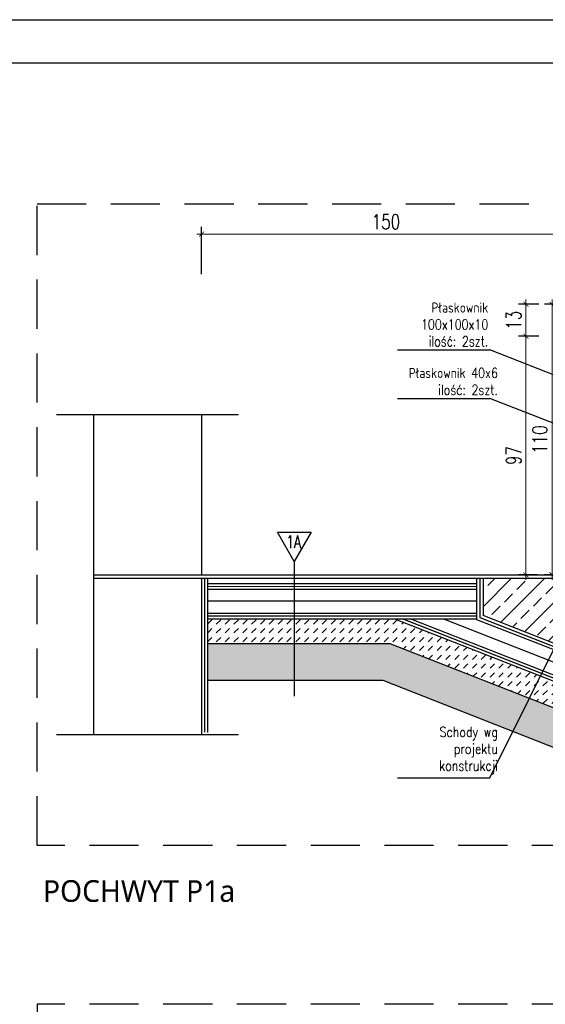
# Model space of a CAD drawing. Header units: millimetres. Extents: x 31969 to 285678, y -69766 to -1123.
# Tile 49 of 161: x 140916 to 141344, y -16873 to -16073. Entities that reach past the tile are written whole.
import ezdxf
from ezdxf.enums import TextEntityAlignment as Align
from ezdxf.lldxf.tags import DXFTag

# ---------------------------------------------------------------- set-up
doc = ezdxf.new("R2010")
doc.units = ezdxf.units.MM
doc.linetypes.add('ACAD_ISO03W100', pattern=[30, 12, -18])
doc.linetypes.add('HIDDEN', pattern=[0.375, 0.25, -0.125])
for name, color, linetype in [('a-balustrada i pochwyt', 1, 'Continuous'), ('a-opis 2', 1, 'Continuous'), ('a-przekrój 2', 251, 'Continuous'), ('a-przekrój 4', 118, 'Continuous'), ('a-przerywana', 250, 'HIDDEN'), ('a-ramka', 7, 'Continuous'), ('a-widokowa', 3, 'Continuous'), ('a-wymiary', 11, 'Continuous')]:
    doc.layers.add(name, color=color, linetype=linetype)
doc.styles.add('PRZEKRÓJ2', font='l_10646.ttf')
doc.styles.add('RS01507', font='romans.shx', dxfattribs={"width": 0.7, "height": 0.15})
doc.styles.add('WYMIAR', font='romans.shx', dxfattribs={"width": 0.8})
doc.styles.add('WYMIARY', font='simplex.shx', dxfattribs={"width": 0.75})
doc.linetypes.add('BATTING', pattern='A,0.0001,-0.1,[134,ltypeshp.shx,S=0.1,R=0,X=-0.1,Y=0],-0.2,[134,ltypeshp.shx,S=0.1,R=180,X=0.1,Y=0],-0.1', length=0.4001)
tags = doc.linetypes.add('DASHED', pattern=[0.75, 0.5, -0.25]).pattern_tags.tags
tags[6:7] = [DXFTag(74, 4), DXFTag(75, 0), DXFTag(340, '0'), DXFTag(46, 1.0), DXFTag(50, 0.0), DXFTag(44, 0.0), DXFTag(45, 0.0)]
tags[4:5] = [DXFTag(74, 4), DXFTag(75, 0), DXFTag(340, '0'), DXFTag(46, 1.0), DXFTag(50, 0.0), DXFTag(44, 0.0), DXFTag(45, 0.0)]
tags = doc.linetypes.add('DASHED2', pattern=[0.375, 0.25, -0.125]).pattern_tags.tags
tags[6:7] = [DXFTag(74, 4), DXFTag(75, 0), DXFTag(340, '0'), DXFTag(46, 1.0), DXFTag(50, 0.0), DXFTag(44, 0.0), DXFTag(45, 0.0)]
tags[4:5] = [DXFTag(74, 4), DXFTag(75, 0), DXFTag(340, '0'), DXFTag(46, 1.0), DXFTag(50, 0.0), DXFTag(44, 0.0), DXFTag(45, 0.0)]
doc.dimstyles.new('MAREK50', dxfattribs={"dimtxt": 12.5, "dimasz": 5, "dimexe": 3, "dimexo": 2, "dimgap": 3.5, "dimtad": 1, "dimdec": 1, "dimdsep": 46, "dimtxsty": 'WYMIARY', "dimblk1": 'ARCHTICK', "dimblk2": 'ARCHTICK', "dimsah": 1, "dimcen": 2.5, "dimdle": 5, "dimadec": 0, "dimazin": 0, "dimtfac": 1, "dimtdec": 1, "dimtmove": 1, "dimatfit": 3, "dimldrblk": 'ARCHTICK', "dimfxl": 0, "dimtolj": 1, "dimtzin": 0, "dimarcsym": 0})

# ---------------------------------------------------------------- blocks, each defined once
blk = doc.blocks.new('A$C15DF2087')
at = {"layer": 'a-przerywana', "color": 3, "ltscale": 80}
blk.add_lwpolyline([(341.31, 260.83), (0, 260.83), (0, 0), (341.31, 0)], close=True, dxfattribs=at)
blk = doc.blocks.new('_ARCHTICK')
at = {"color": 0, "linetype": 'ByBlock', "const_width": 0.15}
blk.add_lwpolyline([(-0.5, -0.5), (0.5, 0.5)], dxfattribs=at)
blk = doc.blocks.new('*D548')
at = {"layer": 'a-wymiary', "color": 0, "lineweight": 0, "ltscale": 100}
blk.add_line((139766.21, -17179.38), (139766.21, -17293.38), dxfattribs=at)
at = {"layer": 'a-wymiary', "color": 0, "linetype": 'ACAD_ISO03W100', "lineweight": -2, "ltscale": 100}
blk.add_line((139768.49, -17181.38), (139763.21, -17181.38), dxfattribs=at)
at = {"layer": 'a-wymiary', "color": 0, "lineweight": -2, "ltscale": 100}
blk.add_line((139768.49, -17291.38), (139763.21, -17291.38), dxfattribs=at)
at = {"layer": 'DEFPOINTS', "color": 0, "ltscale": 100}
for p in [(139770.49, -17181.38), (139766.21, -17291.38), (139770.49, -17291.38)]:
    blk.add_point(p, dxfattribs=at)
at = {"layer": 'a-wymiary', "color": 0, "lineweight": 0, "ltscale": 100, "xscale": 2, "yscale": 2, "zscale": 2}
for p, rotation in [((139766.21, -17181.38), 90), ((139766.21, -17291.38), 270)]:
    blk.add_blockref('_ARCHTICK', p, dxfattribs=dict(at, rotation=rotation))
at = {"layer": 'a-wymiary', "color": 0, "ltscale": 100, "insert": (139761.21, -17236.38), "char_height": 6, "attachment_point": 5, "rotation": 90, "style": 'WYMIARY'}
blk.add_mtext('\\A1;110', dxfattribs=at)
blk = doc.blocks.new('*D546')
at = {"layer": 'a-wymiary', "color": 0, "lineweight": 0, "ltscale": 100}
blk.add_line((139755.6, -17179.38), (139755.6, -17196.38), dxfattribs=at)
at = {"layer": 'a-wymiary', "color": 0, "linetype": 'ACAD_ISO03W100', "lineweight": -2, "ltscale": 100}
blk.add_line((139760.88, -17181.38), (139752.6, -17181.38), dxfattribs=at)
at = {"layer": 'a-wymiary', "color": 0, "lineweight": -2, "ltscale": 100}
blk.add_line((139760.88, -17194.38), (139752.6, -17194.38), dxfattribs=at)
at = {"layer": 'DEFPOINTS', "color": 0, "ltscale": 100}
for p in [(139762.88, -17181.38), (139755.6, -17194.38), (139762.88, -17194.38)]:
    blk.add_point(p, dxfattribs=at)
at = {"layer": 'a-wymiary', "color": 0, "lineweight": 0, "ltscale": 100, "xscale": 2, "yscale": 2, "zscale": 2}
for p, rotation in [((139755.6, -17181.38), 90), ((139755.6, -17194.38), 270)]:
    blk.add_blockref('_ARCHTICK', p, dxfattribs=dict(at, rotation=rotation))
at = {"layer": 'a-wymiary', "color": 0, "ltscale": 100, "insert": (139750.6, -17187.88), "char_height": 6, "attachment_point": 5, "rotation": 90, "style": 'WYMIARY'}
blk.add_mtext('\\A1;13', dxfattribs=at)
blk = doc.blocks.new('*D547')
at = {"layer": 'a-wymiary', "color": 0, "linetype": 'ACAD_ISO03W100', "lineweight": -2, "ltscale": 100}
blk.add_line((139760.26, -17194.38), (139752.6, -17194.38), dxfattribs=at)
at = {"layer": 'a-wymiary', "color": 0, "lineweight": 0, "ltscale": 100}
blk.add_line((139755.6, -17192.38), (139755.6, -17293.38), dxfattribs=at)
at = {"layer": 'a-wymiary', "color": 0, "lineweight": -2, "ltscale": 100}
blk.add_line((139760.26, -17291.38), (139752.6, -17291.38), dxfattribs=at)
at = {"layer": 'DEFPOINTS', "color": 0, "ltscale": 100}
for p in [(139762.26, -17194.38), (139755.6, -17291.38), (139762.26, -17291.38)]:
    blk.add_point(p, dxfattribs=at)
at = {"layer": 'a-wymiary', "color": 0, "lineweight": 0, "ltscale": 100, "xscale": 2, "yscale": 2, "zscale": 2}
for p, rotation in [((139755.6, -17194.38), 90), ((139755.6, -17291.38), 270)]:
    blk.add_blockref('_ARCHTICK', p, dxfattribs=dict(at, rotation=rotation))
at = {"layer": 'a-wymiary', "color": 0, "ltscale": 100, "insert": (139750.6, -17242.88), "char_height": 6, "attachment_point": 5, "rotation": 90, "style": 'WYMIARY'}
blk.add_mtext('\\A1;97', dxfattribs=at)
blk = doc.blocks.new('*D555')
at = {"layer": 'a-wymiary', "color": 0, "lineweight": -2, "ltscale": 100}
blk.add_line((139623.67, -17169.2), (139623.67, -17149.83), dxfattribs=at)
at = {"layer": 'a-wymiary', "color": 0, "linetype": 'ACAD_ISO03W100', "lineweight": -2, "ltscale": 100}
blk.add_line((139773.67, -17157.66), (139773.67, -17149.83), dxfattribs=at)
at = {"layer": 'a-wymiary', "color": 0, "lineweight": 0, "ltscale": 100}
blk.add_line((139775.67, -17152.83), (139621.67, -17152.83), dxfattribs=at)
at = {"layer": 'DEFPOINTS', "color": 0, "ltscale": 100}
for p in [(139623.67, -17152.83), (139773.67, -17159.66), (139623.67, -17171.2)]:
    blk.add_point(p, dxfattribs=at)
at = {"layer": 'a-wymiary', "color": 0, "lineweight": 0, "ltscale": 100, "xscale": 2, "yscale": 2, "zscale": 2, "rotation": 180}
blk.add_blockref('_ARCHTICK', (139623.67, -17152.83), dxfattribs=at)
at = {"layer": 'a-wymiary', "color": 0, "lineweight": 0, "ltscale": 100, "xscale": 2, "yscale": 2, "zscale": 2}
blk.add_blockref('_ARCHTICK', (139773.67, -17152.83), dxfattribs=at)
at = {"layer": 'a-wymiary', "color": 0, "ltscale": 100, "insert": (139698.67, -17147.83), "char_height": 6, "attachment_point": 5, "style": 'WYMIARY'}
blk.add_mtext('\\A1;150', dxfattribs=at)
blk = doc.blocks.new('A$C1F102E66')
at = {"layer": 'a-przekrój 4'}
h = blk.add_hatch(dxfattribs=at)
h.set_pattern_fill('BRASS,_O', color=256, scale=1.5, angle=45)
h.set_pattern_definition([(45, (-139556.737, 17401.372), (-6.7351921, 6.7351921), []), (45, (-139560.104, 17404.739), (-6.7351921, 6.7351921), [4.7625, -2.38125])])
h.paths.add_polyline_path([(263.43, 61.31), (263.43, 31.83), (283.43, 31.83), (283.43, 81.83), (249.43, 81.83), (249.43, 95.17), (215.43, 95.17), (215.43, 108.5), (181.43, 108.5), (181.43, 93.46)])
h = blk.add_hatch(dxfattribs=at)
h.set_pattern_fill('DASH', color=256, scale=0.8, angle=45, style=0)
h.set_pattern_definition([(45, (-139556.7369, 17401.3717), (2e-16, 3.59210245), [2.54, -2.54])])
h.paths.add_polyline_path([(145.49, 92), (69.41, 92), (69.41, 82), (143.6, 82), (263.43, 35.01), (263.43, 45.75)])
at = {"layer": 'a-przekrój 4', "ltscale": 1.5}
h = blk.add_hatch(dxfattribs=at)
h.set_pattern_fill('DOTS', color=256, angle=45, style=0)
h.set_pattern_definition([(45, (-139556.7369, 17401.3717), (-0.561266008, 1.683798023), [0, -1.5875])])
h.paths.add_polyline_path([(253.43, 22.82), (253.43, 31.83), (263.43, 31.83), (263.43, 35.01), (143.6, 82), (69.41, 82), (69.41, 67), (140.76, 67)])
at = {"layer": 'a-balustrada i pochwyt'}
for p, q in [((262.17, 170.85), (184.23, 201.42)), ((272.66, 147.02), (184.23, 181.69)), ((104.61, 115.4), (104.61, 60.72))]:
    blk.add_line(p, q, dxfattribs=at)
blk.add_lwpolyline([(104.61, 115.4), (97.74, 127.31), (111.49, 127.31), (104.61, 115.4), (104.61, 115.4)], dxfattribs=at)
at = {"layer": 'a-opis 2', "ltscale": 0.1}
for p, q in [((146.57, 201.42), (184.23, 201.42)), ((146.57, 181.69), (184.23, 181.69)), ((184.23, 27.53), (215.79, 90.83)), ((146.57, 27.53), (184.23, 27.53))]:
    blk.add_line(p, q, dxfattribs=at)
at = {"layer": 'a-przekrój 2'}
for p, q in [((69.41, 106.48), (178.95, 106.48)), ((69.41, 94.48), (178.95, 94.48)), ((152.29, 92), (260.95, 49.39))]:
    blk.add_line(p, q, dxfattribs=at)
at = {"layer": 'a-przekrój 4'}
for p, q in [((215.43, 108.5), (66.93, 108.5)), ((153.96, 108.5), (66.93, 108.5)), ((69.41, 45.96), (69.41, 108.4)), ((178.95, 91.77), (178.95, 108.4)), ((181.43, 108.5), (181.43, 93.46)), ((178.95, 104), (69.41, 104)), ((263.43, 61.31), (181.43, 93.46)), ((178.95, 92), (69.41, 92)), ((260.95, 46.72), (145.49, 92)), ((260.95, 59.61), (178.95, 91.77)), ((143.6, 82), (69.41, 82)), ((263.43, 35.01), (143.6, 82)), ((140.76, 67), (69.41, 67)), ((253.43, 22.82), (140.76, 67))]:
    blk.add_line(p, q, dxfattribs=at)
at = {"layer": 'a-przekrój 4', "linetype": 'BATTING', "ltscale": 8}
for p, q in [((178.95, 99.29), (69.41, 99.29)), ((260.95, 54.55), (165.45, 92))]:
    blk.add_line(p, q, dxfattribs=at)
at = {"layer": 'a-przekrój 4', "linetype": 'DASHED', "ltscale": 8, "const_width": 0.5}
for points in [[(68.19, 108.4), (68.19, 45.96)], [(180.17, 108.4), (180.17, 92.6), (262.17, 60.45), (262.17, 31.83)], [(69.41, 105.26), (178.95, 105.26)], [(178.95, 93.26), (69.41, 93.26)], [(260.95, 48.08), (148.95, 92)]]:
    blk.add_lwpolyline(points, dxfattribs=at)
at = {"layer": 'a-przerywana', "color": 3, "ltscale": 80}
blk.add_lwpolyline([(0, 260.83), (341.31, 260.83), (341.31, 0), (0, 0)], close=True, dxfattribs=at)
at = {"layer": 'a-widokowa', "linetype": 'DASHED2', "ltscale": 30}
for p, q in [((81.93, 175.04), (7.93, 175.04)), ((81.93, 44.93), (7.93, 44.93))]:
    blk.add_line(p, q, dxfattribs=at)
at = {"layer": 'a-widokowa'}
for p, q in [((22.93, 175.04), (22.93, 109.99)), ((66.93, 175.04), (66.93, 109.99)), ((22.93, 109.99), (216.93, 109.99)), ((22.93, 109.99), (22.93, 44.93)), ((66.93, 108.5), (22.93, 108.5)), ((66.93, 108.5), (66.93, 44.93))]:
    blk.add_line(p, q, dxfattribs=at)
at = {"layer": 'a-balustrada i pochwyt', "style": 'RS01507', "width": 0.7}
blk.add_text('1A', height=5.194, dxfattribs=at).set_placement((104.33, 123.41), align=Align.MIDDLE_CENTER)
at = {"layer": 'a-opis 2', "ltscale": 0.1, "char_height": 4.1154, "attachment_point": 9, "style": 'WYMIAR'}
for s, insert, width in [('Płaskownik\\P100x100x10\\Pilość: 2szt.', (183.55, 202.88), 35.1687), ('Płaskownik 40x6\\Pilość: 2szt.', (187.45, 183.16), 42.0493), ('Schody wg projektu konstrukcji', (187.45, 28.99), 42.0493)]:
    blk.add_mtext(s, dxfattribs=dict(at, insert=insert, width=width))
at = {"layer": 'a-wymiary', "ltscale": 100}
dim = blk.add_linear_dim(base=(66.93, 248.54), p1=(216.93, 241.71), p2=(66.93, 230.17), dimstyle='MAREK50', override={"dimtxt": 6, "dimasz": 2, "dimgap": 2, "dimdle": 2, "dimfxl": 10, "dimlwd": 0}, dxfattribs=at)
dim.commit()
dim.dimension.update_dxf_attribs({"geometry": '*D555', "text_midpoint": (141.93, 253.54), "insert": (-139556.74, 17401.37)})
for base, p1, p2, picture, middle in [((198.87, 206.99), (206.15, 219.99), (206.15, 206.99), '*D546', (193.87, 213.49)), ((209.47, 109.99), (213.75, 219.99), (213.75, 109.99), '*D548', (204.47, 164.99)), ((198.87, 109.99), (205.52, 206.99), (205.52, 109.99), '*D547', (193.87, 158.49))]:
    dim = blk.add_linear_dim(base=base, p1=p1, p2=p2, angle=90, dimstyle='MAREK50', override={"dimtxt": 6, "dimasz": 2, "dimgap": 2, "dimdle": 2, "dimfxl": 10, "dimlwd": 0}, dxfattribs=at)
    dim.commit()
    dim.dimension.update_dxf_attribs({"geometry": picture, "text_midpoint": middle, "insert": (-139556.74, 17401.37)})

msp = doc.modelspace()

# ---------------------------------------------------------------- linework, layer by layer
at = {"layer": 'a-ramka', "ltscale": 0.5, "elevation": -38205}
for points in [[(142306.66, -17557.87), (140206.66, -17557.87), (140206.66, -16072.87), (142306.66, -16072.87)], [(140331.66, -16107.87), (142271.66, -16107.87), (142271.66, -17522.87), (140331.66, -17522.87)]]:
    msp.add_lwpolyline(points, close=True, dxfattribs=at)

# ---------------------------------------------------------------- block references
at = {"layer": 'a-balustrada i pochwyt', "ltscale": 100, "xscale": 2, "yscale": 2, "zscale": 2}
for name, p in [('A$C1F102E66', (140930.52, -16744.24)), ('A$C15DF2087', (140930.52, -17395.09))]:
    msp.add_blockref(name, p, dxfattribs=at)

# ---------------------------------------------------------------- texts
at = {"layer": 'a-opis 2', "ltscale": 40, "style": 'PRZEKRÓJ2'}
msp.add_text('POCHWYT P1a', height=17.6356, dxfattribs=at).set_placement((141013.53, -16781.32), align=Align.MIDDLE_CENTER)

doc.saveas('drawing.dxf')
